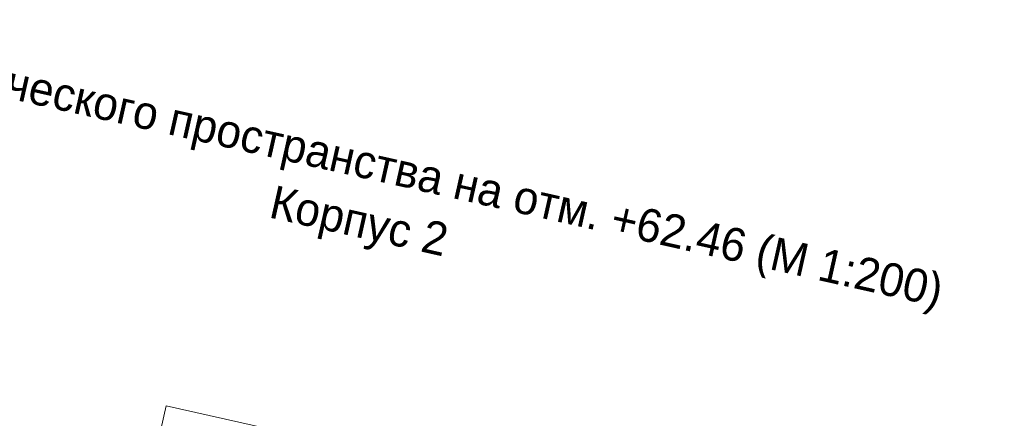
# Model space of a CAD drawing. Header units: millimetres. Extents: x -7145531 to -6681560, y 6117368 to 6219355.
# Tile 125 of 144: x -6950049 to -6935165, y 6152296 to 6158329. Entities that reach past the tile are written whole.
import ezdxf

# ---------------------------------------------------------------- set-up
doc = ezdxf.new("R2010")
doc.units = ezdxf.units.MM
doc.header["$MEASUREMENT"] = 0
doc.layers.add('АР-вертикальная связь - Лифт.АР_Ном._пера__120', color=7, linetype='Continuous', lineweight=0)
doc.layers.add('АР-текст_наименование_Ном._пера__1', color=7, linetype='Continuous', lineweight=0)
doc.styles.add('РЎР“Р•РќР•Р\xa0Р\x98Р\xa0_РЎРўР\x98Р›Р¬_3', font='GOTHIC.TTF')

msp = doc.modelspace()

# ---------------------------------------------------------------- linework, layer by layer
at = {"layer": 'АР-вертикальная связь - Лифт.АР_Ном._пера__120', "color": 7, "linetype": 'Continuous', "lineweight": 0}
msp.add_lwpolyline([(-6948142.3, 6151117.7), (-6947835.4, 6152483.9), (-6938909, 6150479.2)], dxfattribs=at)

# ---------------------------------------------------------------- texts
at = {"layer": 'АР-текст_наименование_Ном._пера__1', "color": 7, "linetype": 'Continuous', "lineweight": 0, "insert": (-6953814, 6157664.6), "char_height": 500, "attachment_point": 4, "rotation": 347.34238, "line_spacing_factor": 1.072084, "style": 'РЎР“Р•РќР•Р\xa0Р\x98Р\xa0_РЎРўР\x98Р›Р¬_3'}
msp.add_mtext('\\A1;{\\pql;\\fCentury Gothic|b0|i0|c204|p0;\\W1.000000;План технического пространства на отм. +62.46 (М 1:200)  \\P\\pqc;\\fCentury Gothic|b0|i0|c204|p0;\\W1.000000;Корпус 2}', dxfattribs=at)

doc.saveas('drawing.dxf')
